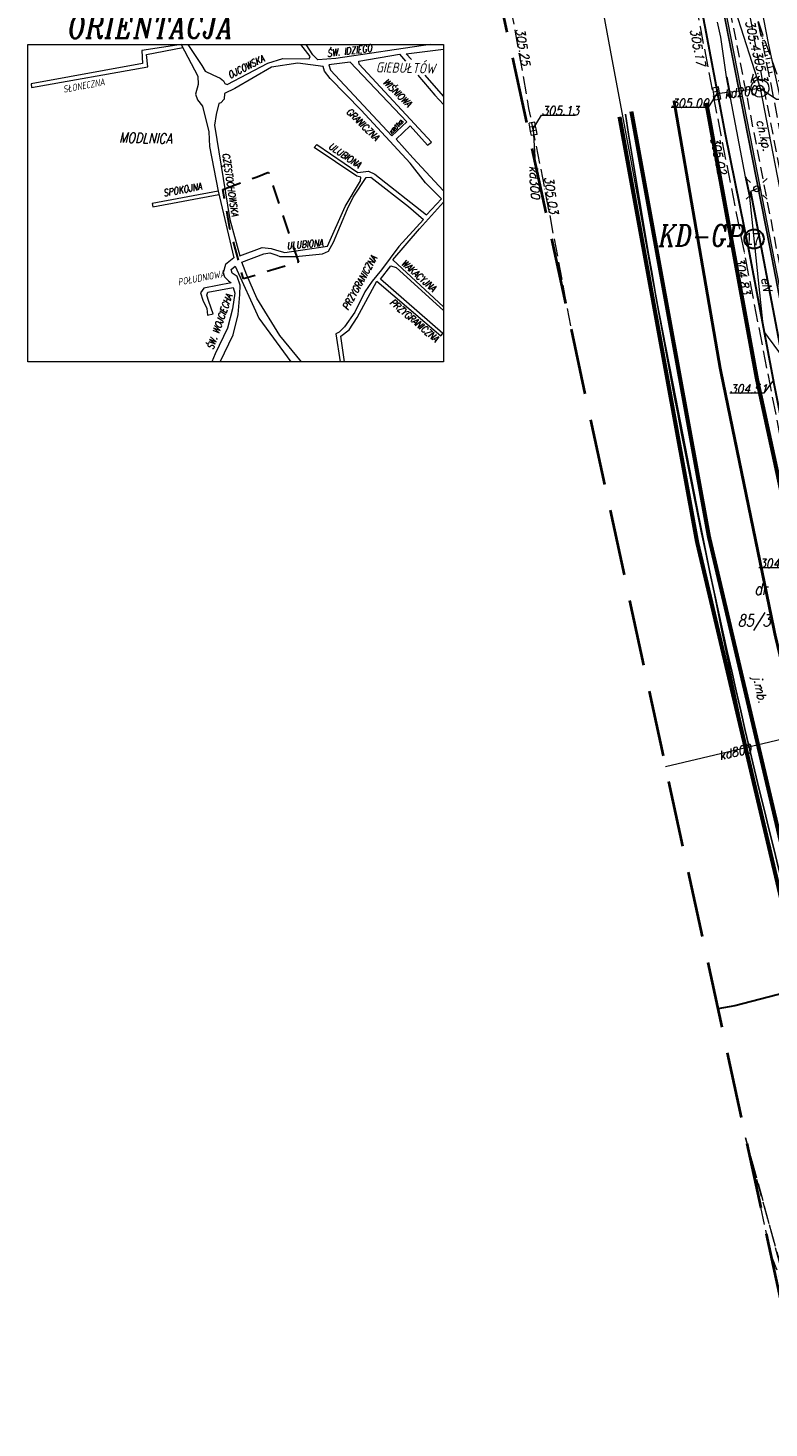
# Model space of a CAD drawing. Extents: x 779 to 3668, y -1329 to 9570.
# Tile 50 of 106: x 2103 to 2166, y -392 to -273. Entities that reach past the tile are written whole.
import ezdxf

# ---------------------------------------------------------------- set-up
doc = ezdxf.new("R2010")
doc.units = 0
for name, pattern in [('1.5_0.5', [2, 1.5, -0.5]), ('ACAD_ISO03W100', [30, 12, -18]), ('BUBZ01-500', [1.75, 1.25, -0.5]), ('CIĄGłA', [0]), ('DGN Style 2', [53.396408, 32.037845, -21.358563]), ('DGN Style 3', [7.83309, 5.595065, -2.238026]), ('mz1.0_0.5', [1.5, 1, -0.5])]:
    doc.linetypes.add(name, pattern=pattern)
for name, color, linetype, lineweight in [('210-oznaczenie konturu użytku gruntowego', 7, 'Continuous', 0), ('211-numer działki ewidencyjnej', 7, 'Continuous', 0), ('AGP1_HATCH', 7, 'Continuous', 5), ('AGP1_OPISY', 7, 'Continuous', 13), ('bariera drogowa ochronna (linia)', 7, 'Continuous', 0), ('BUBZ01', 7, 'Continuous', 0), ('BUBZ01_1', 7, 'Continuous', 0), ('chodnik (powierzchnia)', 7, 'Continuous', 0), ('chodnik (powierzchnia)-Atr17', 7, 'Continuous', 0), ('ekran akustyczny (linia)', 7, 'Continuous', 0), ('jezdnia (powierzchnia)', 7, 'Continuous', 0), ('jezdnia (powierzchnia)-Atr17', 7, 'Continuous', 0), ('kanał technologiczny (linia)', 7, 'Continuous', 0), ('komora podziemna - przewód kanalizacyjny (powierzchnia)-SK', 7, 'Continuous', 0), ('kratka ściekowa (punkt)-SK', 7, 'Continuous', 0), ('krawężnik (linia)', 7, 'Continuous', 0), ('latarnia (punkt)', 7, 'Continuous', 0), ('MPZP', 7, 'Continuous', 0), ('ORIENTACJA', 7, 'Continuous', 0), ('przewód elektroenergetyczny (linia)-SEPOD', 7, 'Continuous', 0), ('przewód elektroenergetyczny (linia)-SEPOD-Atr1', 7, 'Continuous', 0), ('przewód kanalizacyjny (linia)-SK', 7, 'Continuous', 0), ('przewód kanalizacyjny (linia)-SK-Atr1', 7, 'Continuous', 0), ('przewód telekomunikacyjny (linia)-STPOD', 7, 'Continuous', 0), ('punkt o określonej wysokości (sieć kanalizacyjna)-SK', 7, 'Continuous', 0), ('punkt o określonej wysokości (sieć kanalizacyjna)-SK-Atr2', 7, 'Continuous', 0), ('punkt wysokościowy sztuczny', 7, 'Continuous', 0), ('punkt wysokościowy sztuczny-Atr2', 7, 'Continuous', 0), ('RTPW01', 253, 'Continuous', 0), ('rura ochronna - przewód elektroenergetyczny (linia)-SE', 7, 'Continuous', 0), ('rura ochronna - przewód telekomunikacyjny (linia)-ST', 7, 'Continuous', 0), ('właz okrągły - siec kanalizacyjna (punkt)-SK', 7, 'Continuous', 0), ('właz okrągły - siec kanalizacyjna (punkt)-SK-Atr17', 7, 'Continuous', 0), ('Y_OZN_POZ', 251, 'Continuous', 5), ('Zakres', 7, 'Continuous', 0)]:
    doc.layers.add(name, color=color, linetype=linetype, lineweight=lineweight)
doc.styles.add('ARIAL', font='ARIALN.TTF')
doc.styles.get("Standard").update_dxf_attribs({"font": 'arial.ttf'})
doc.styles.add('Style-ITALIC_1250', font='ITALIC_1250.shx')
doc.linetypes.add('KTOK01-500', pattern='A,1.75,[13,dgnlstyle-rozp_2013.shx,S=0.002778,R=0,X=0,Y=0],1.75', length=3.5)

# ---------------------------------------------------------------- blocks, each defined once
blk = doc.blocks.new('US05')
at = {"color": 0, "linetype": 'Continuous', "lineweight": 13, "ltscale": 10}
for p, q in [((-5.25, -2.5), (-5.25, 2.5)), ((-5.25, 2.5), (-1.75, 2.5)), ((-1.75, -2.5), (-1.75, 2.5)), ((-1.75, 2.5), (1.75, 2.5)), ((1.75, -2.5), (1.75, 2.5)), ((1.75, 2.5), (5.25, 2.5)), ((5.25, -2.5), (5.25, 2.5)), ((-5.25, -2.5), (-1.75, -2.5)), ((-1.75, -2.5), (1.75, -2.5)), ((1.75, -2.5), (5.25, -2.5))]:
    blk.add_line(p, q, dxfattribs=at)
blk = doc.blocks.new('PW02')
at = {"linetype": 'Continuous', "lineweight": 13, "ltscale": 10}
h = blk.add_hatch(color=0, dxfattribs=at)
edge = h.paths.add_edge_path()
edge.add_arc((0, 0), 0.45, 0, 360)
blk = doc.blocks.new('US22')
at = {"color": 0, "linetype": 'Continuous', "lineweight": -2, "ltscale": 10}
blk.add_circle((0, 0), 2.5, dxfattribs=at)
blk = doc.blocks.new('PW01_1')
at = {"linetype": 'Continuous', "lineweight": 13, "ltscale": 10}
h = blk.add_hatch(color=0, dxfattribs=at)
edge = h.paths.add_edge_path()
edge.add_arc((0, 0), 0.45, 0, 360)
blk = doc.blocks.new('SM01')
at = {"color": 0, "linetype": 'Continuous', "lineweight": 13, "ltscale": 10}
for p, q in [((-5.3, 5.31), (-8.83, 8.84)), ((5.31, 5.31), (8.84, 8.84)), ((-5.3, -5.3), (-8.83, -8.83)), ((5.31, -5.3), (8.84, -8.83))]:
    blk.add_line(p, q, dxfattribs=at)
blk.add_circle((0, 0), 2.5, dxfattribs=at)
blk = doc.blocks.new('PZT MDCP podkład')
at = {"layer": 'bariera drogowa ochronna (linia)', "color": 8, "linetype": 'KTOK01-500', "lineweight": 13, "flags": 128}
blk.add_lwpolyline([(2084.65, 103.16), (2086.31, 94.15), (2088.06, 84.79), (2089.95, 74.55), (2091.89, 64.63), (2093.81, 54.74), (2095.77, 44.86), (2097.8, 35.21), (2099.93, 25.5), (2102.24, 15.95), (2104.9, 6.15), (2107.67, -3.74), (2109.8, -10.95), (2112.81, -19.84)], dxfattribs=at)
at = {"layer": 'BUBZ01', "color": 8, "linetype": 'BUBZ01-500', "lineweight": 13, "flags": 128}
for points in [[(2112.36, 30.15), (2112.36, 30.15), (2108.07, 49.24), (2104.12, 69.49), (2099.98, 91.11), (2098.84, 96.59)], [(2098.84, 96.59), (2100.71, 91.29), (2105.01, 69.52), (2108.91, 49.77), (2112.36, 30.15)]]:
    blk.add_lwpolyline(points, dxfattribs=at)
at = {"layer": 'BUBZ01_1', "color": 8, "linetype": 'Continuous', "lineweight": 13}
for p, q in [((2099.12, 95.81), (2099.01, 95.79)), ((2099.09, 95.73), (2099.03, 95.72)), ((2099.19, 95.6), (2099.06, 95.57)), ((2099.17, 95.44), (2099.09, 95.42)), ((2099.29, 95.31), (2099.12, 95.28)), ((2099.25, 95.15), (2099.15, 95.13)), ((2099.42, 94.96), (2099.19, 94.91)), ((2099.37, 94.72), (2099.24, 94.69)), ((2099.57, 94.53), (2099.28, 94.47)), ((2099.49, 94.29), (2099.33, 94.25)), ((2099.75, 94.03), (2099.39, 93.96)), ((2099.65, 93.71), (2099.45, 93.67)), ((2099.95, 93.46), (2099.51, 93.37)), ((2099.83, 93.06), (2099.59, 93.01)), ((2100.2, 92.75), (2099.66, 92.64)), ((2100.05, 92.27), (2099.76, 92.2))]:
    blk.add_line(p, q, dxfattribs=at)
at = {"layer": 'chodnik (powierzchnia)', "color": 8, "linetype": 'mz1.0_0.5', "lineweight": 13, "flags": 128}
blk.add_lwpolyline([(2094.29, 107.74), (2095.5, 102.27), (2096.14, 99.12), (2097.05, 94.52), (2101.07, 73.85), (2102.58, 66.01), (2104.17, 58.04), (2105.67, 50.43), (2108.21, 38.13), (2109.86, 30.56), (2110.97, 25.36), (2112.9, 16.95), (2113.38, 16.63), (2113.87, 16.35), (2114.39, 16.1), (2114.92, 15.9), (2115.47, 15.73), (2116.02, 15.6), (2116.59, 15.51), (2117.16, 15.47), (2117.73, 15.46), (2118.3, 15.5), (2118.87, 15.58), (2119.43, 15.7), (2119.97, 15.86), (2120.51, 16.06), (2119.9, 17.84), (2118.72, 17.43), (2117.19, 17.3), (2115.2, 17.9), (2114.05, 18.86), (2112.55, 25.7), (2111.36, 31.14), (2109.74, 38.6), (2107.23, 50.46), (2105.69, 58.48), (2104.13, 66.31), (2102.57, 74.36), (2098.64, 94.62), (2097.55, 100.08), (2097.02, 102.53), (2095.82, 107.96), (2094.29, 107.74)], close=True, dxfattribs=at)
at = {"layer": 'ekran akustyczny (linia)', "color": 8, "linetype": 'Continuous', "lineweight": 13, "flags": 128}
blk.add_lwpolyline([(2108.94, 32.61), (2105.53, 48.13), (2103.72, 57.47), (2101.99, 66.33), (2099.86, 77.33), (2097.98, 86.92), (2096.1, 96.55), (2095.02, 102.07)], dxfattribs=at)
at = {"layer": 'jezdnia (powierzchnia)', "color": 8, "linetype": '1.5_0.5', "lineweight": 13, "flags": 128}
for points in [[(2121.58, -17.44), (2121.58, -17.44), (2119.17, -10.31), (2116.97, -3.18), (2116.15, -0.54), (2113.33, 8.39), (2110.94, 17.48), (2110.25, 19.94), (2110.08, 20.32), (2109.99, 20.55), (2109.9, 20.78), (2109.82, 21.01), (2109.75, 21.25), (2109.69, 21.49), (2109.27, 21.39), (2107.94, 26.81), (2105.75, 36.81), (2103.47, 47.5), (2101.78, 56.15), (2099.89, 65.72), (2097.7, 76.95), (2095.72, 86.94), (2093.97, 96.1), (2092.74, 102.47), (2092.31, 104.77), (2077.11, 102.06), (2077.8, 98.16), (2078.26, 95.84), (2079.42, 89.21), (2080.78, 82.38), (2082.5, 73.29), (2083.12, 69.99)], [(2097.79, 2.06), (2097.79, 2.06), (2101.62, -11.97), (2102.94, -15.89), (2104.97, -21.98), (2104.97, -21.98)]]:
    blk.add_lwpolyline(points, dxfattribs=at)
blk.add_lwpolyline([(2097.79, 2.06), (2099.94, -7.9), (2099.94, -7.9), (2100.36, -8.91), (2101.62, -11.97), (2097.79, 2.06)], close=True, dxfattribs=at)
at = {"layer": 'kanał technologiczny (linia)', "color": 8, "linetype": 'Continuous', "lineweight": 13, "flags": 128}
blk.add_lwpolyline([(2076.83, 99.12), (2097.47, 102), (2098.5, 100.98), (2099.74, 94.6), (2102.88, 80.01), (2107.15, 57.58), (2110.28, 41.52), (2112.47, 30.97), (2113.94, 24.14), (2116.45, 18.58), (2123.11, -1.55), (2123.73, -2.87), (2127.7, -15.77)], dxfattribs=at)
at = {"layer": 'komora podziemna - przewód kanalizacyjny (powierzchnia)-SK', "color": 8, "linetype": 'Continuous', "lineweight": 13, "flags": 128}
blk.add_lwpolyline([(2098.94, 90.17), (2098.79, 90.2), (2098.64, 90.27), (2098.52, 90.36), (2098.41, 90.47), (2098.33, 90.61), (2098.28, 90.75), (2098.26, 90.91), (2098.27, 91.07), (2098.32, 91.22), (2098.4, 91.35), (2098.5, 91.47), (2098.63, 91.56), (2098.77, 91.63), (2098.92, 91.66), (2099.08, 91.67), (2099.23, 91.64), (2099.38, 91.57), (2099.5, 91.48), (2099.61, 91.37), (2099.69, 91.23), (2099.74, 91.09), (2099.76, 90.93), (2099.75, 90.77), (2099.7, 90.62), (2099.62, 90.49), (2099.52, 90.37), (2099.39, 90.28), (2099.25, 90.21), (2099.1, 90.18), (2098.94, 90.17)], close=True, dxfattribs=at)
at = {"layer": 'krawężnik (linia)', "color": 8, "linetype": 'Continuous', "lineweight": 30, "flags": 128}
blk.add_lwpolyline([(2093.1, 102.56), (2094.33, 96.15), (2096.06, 87.03), (2098.08, 77.02), (2100.22, 65.78), (2102.1, 56.3), (2103.82, 47.52), (2106.08, 36.89), (2108.26, 26.92), (2109.35, 22.16)], dxfattribs=at)
at = {"layer": 'przewód elektroenergetyczny (linia)-SEPOD', "color": 8, "linetype": 'Continuous', "lineweight": 13, "flags": 128}
for points in [[(2101.49, 67.45), (2099.32, 70.35), (2098.14, 81.69), (2097.79, 83.41), (2096.51, 90.09), (2096.17, 91.89), (2095.68, 95.24), (2095.4, 96.51)], [(2098.73, 82.4), (2098.2, 82.18), (2100.78, 68.68), (2104.11, 53.02), (2105.38, 45.34), (2105.88, 45.26), (2105.5, 44.7), (2108.3, 32.38), (2110.43, 23.16), (2111.77, 20.33), (2113.63, 18.35), (2115.16, 18.37)]]:
    blk.add_lwpolyline(points, dxfattribs=at)
at = {"layer": 'przewód kanalizacyjny (linia)-SK', "color": 8, "linetype": 'Continuous', "lineweight": 13, "flags": 128}
for points in [[(2096.91, 97.52), (2099.01, 90.92), (2103.72, 66.76), (2106.7, 52.09), (2109.74, 37.91)], [(2095.35, 90.46), (2099.01, 90.92)], [(2079.8, 87.48), (2079.97, 84.59)], [(2109.74, 37.91), (2091.01, 33.46)]]:
    blk.add_lwpolyline(points, dxfattribs=at)
at = {"layer": 'przewód telekomunikacyjny (linia)-STPOD', "color": 8, "linetype": 'Continuous', "lineweight": 13, "flags": 128}
blk.add_lwpolyline([(2095.43, 12.99), (2096.89, 13.25), (2104.59, 15.24), (2108.86, 16.28), (2119.73, 19.57)], dxfattribs=at)
at = {"layer": 'punkt o określonej wysokości (sieć kanalizacyjna)-SK-Atr2', "color": 8, "lineweight": 13, "flags": 128}
for points in [[(2095.35, 90.46), (2094.62, 89.27), (2091.49, 89.27)], [(2099.01, 90.92), (2100.4, 89.99), (2103.54, 89.99)], [(2079.8, 87.48), (2080.51, 88.64), (2083.35, 88.64)], [(2100.13, 66.18), (2099.33, 65.1), (2096.45, 65.1)], [(2103.03, 51.29), (2102.1, 50.33), (2098.92, 50.33)]]:
    blk.add_lwpolyline(points, dxfattribs=at)
at = {"layer": 'rura ochronna - przewód elektroenergetyczny (linia)-SE', "color": 8, "linetype": 'Continuous', "lineweight": 30, "flags": 128}
for points in [[(2096.17, 91.89), (2096.51, 90.09)], [(2097.79, 83.41), (2098.14, 81.69)], [(2098.2, 82.18), (2100.78, 68.68), (2104.11, 53.02), (2105.38, 45.34)]]:
    blk.add_lwpolyline(points, dxfattribs=at)
at = {"layer": 'rura ochronna - przewód telekomunikacyjny (linia)-ST', "color": 8, "linetype": 'Continuous', "lineweight": 30, "flags": 128}
blk.add_lwpolyline([(2119.73, 19.57), (2108.86, 16.28), (2104.59, 15.24), (2096.89, 13.25), (2095.43, 12.99)], dxfattribs=at)
at = {"layer": 'Zakres', "color": 8, "linetype": 'DGN Style 3', "lineweight": 40, "flags": 128}
blk.add_lwpolyline([(2174.7, 172.59), (2130.25, 158.48), (2070.28, 140.14), (2076.28, 101.68), (2103.09, -22.49), (2224.44, 10.67), (2208.44, 67.16), (2203.28, 85.81), (2188.23, 134.81), (2174.7, 172.59)], close=True, dxfattribs=at)
at = {"layer": 'kratka ściekowa (punkt)-SK', "color": 8, "linetype": 'Continuous', "lineweight": 13}
for p, xscale, yscale, zscale, rotation in [((2095.35, 90.46), 0.1000000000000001, 0.1000000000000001, 0.1000000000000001, 101.093), ((2079.8, 87.48), 0.1, 0.1, 0.1, 100.582)]:
    blk.add_blockref('US05', p, dxfattribs=dict(at, xscale=xscale, yscale=yscale, zscale=zscale, rotation=rotation))
at = {"layer": 'latarnia (punkt)', "color": 8, "linetype": 'Continuous', "lineweight": 13, "xscale": 0.1, "yscale": 0.1, "zscale": 0.1}
blk.add_blockref('SM01', (2098.73, 82.4), dxfattribs=at)
at = {"layer": 'punkt o określonej wysokości (sieć kanalizacyjna)-SK', "color": 8, "linetype": 'Continuous', "lineweight": 13, "xscale": 0.1, "yscale": 0.1, "zscale": 0.1}
for p in [(2095.35, 90.46), (2099.01, 90.92), (2079.8, 87.48)]:
    blk.add_blockref('PW01_1', p, dxfattribs=at)
at = {"layer": 'punkt wysokościowy sztuczny', "color": 8, "linetype": 'Continuous', "lineweight": 13, "xscale": 0.1, "yscale": 0.1, "zscale": 0.1}
for p in [(2078.26, 95.84), (2095.72, 86.94), (2080.78, 82.38), (2097.7, 76.95)]:
    blk.add_blockref('PW02', p, dxfattribs=at)
at = {"layer": 'właz okrągły - siec kanalizacyjna (punkt)-SK', "color": 8, "linetype": 'Continuous', "lineweight": 13, "xscale": 0.1, "yscale": 0.1, "zscale": 0.1}
blk.add_blockref('US22', (2099.01, 90.92), dxfattribs=at)
at = {"layer": '210-oznaczenie konturu użytku gruntowego', "color": 8, "linetype": 'Continuous', "lineweight": 13, "insert": (2098.53, 48.03), "char_height": 1, "attachment_point": 7, "line_spacing_factor": 0.6}
blk.add_mtext('\\FITALIC_1250;\\H1x;\\W0.79;dr', dxfattribs=at)
at = {"layer": '211-numer działki ewidencyjnej', "color": 8, "linetype": 'Continuous', "lineweight": 13, "insert": (2097.12, 46.36), "char_height": 1, "attachment_point": 1, "line_spacing_factor": 0.6}
blk.add_mtext('\\FITALIC_1250;\\H1x;\\W0.79;85/3', dxfattribs=at)
at = {"layer": 'chodnik (powierzchnia)-Atr17', "color": 8, "lineweight": 13, "insert": (2098.44, 88.09), "char_height": 0.75, "attachment_point": 7, "rotation": 283.018, "line_spacing_factor": 0.6}
blk.add_mtext('\\FITALIC_1250;\\H1x;\\W0.9;ch.kp.', dxfattribs=at)
at = {"layer": 'jezdnia (powierzchnia)-Atr17', "color": 8, "lineweight": 13, "insert": (2098.18, 41), "char_height": 0.75, "attachment_point": 7, "rotation": 282.04, "line_spacing_factor": 0.6}
blk.add_mtext('\\FITALIC_1250;\\H1x;\\W0.9;j.mb.', dxfattribs=at)
at = {"layer": 'MPZP', "color": 8, "linetype": 'Continuous', "lineweight": 13, "style": 'Style-ITALIC_1250', "width": 0.8}
blk.add_text('KD-GP', height=1.8, dxfattribs=at).set_placement((2090.43, 77.54))
at = {"layer": 'przewód elektroenergetyczny (linia)-SEPOD-Atr1', "color": 8, "lineweight": 13, "insert": (2099.46, 74.89), "char_height": 0.75, "attachment_point": 4, "rotation": 280.82, "line_spacing_factor": 0.6}
blk.add_mtext('\\FITALIC_1250;\\H1x;\\W0.9;eN', dxfattribs=at)
at = {"layer": 'przewód kanalizacyjny (linia)-SK-Atr1', "color": 8, "lineweight": 13, "char_height": 0.75, "attachment_point": 4, "line_spacing_factor": 0.6}
for s, insert, rotation in [('\\FITALIC_1250;\\H1x;\\W0.9;kd200', (2095.97, 90.41), 7.164), ('\\FITALIC_1250;\\H1x;\\W0.9;kd300', (2079.85, 84.34), 273.366), ('\\FITALIC_1250;\\H1x;\\W0.9;kd800', (2095.56, 34.4), 13.361)]:
    blk.add_mtext(s, dxfattribs=dict(at, insert=insert, rotation=rotation))
at = {"layer": 'punkt o określonej wysokości (sieć kanalizacyjna)-SK-Atr2', "color": 8, "lineweight": 13, "char_height": 0.75, "attachment_point": 7, "line_spacing_factor": 0.6}
for s, insert in [('\\FITALIC_1250;\\H1x;\\W0.9;305.13', (2080.51, 88.64)), ('\\FITALIC_1250;\\H1x;\\W0.9;305.00', (2091.49, 89.27)), ('\\FITALIC_1250;\\H1x;\\W0.9;304.51', (2096.45, 65.1)), ('\\FITALIC_1250;\\H1x;\\W0.9;304.23', (2098.92, 50.33))]:
    blk.add_mtext(s, dxfattribs=dict(at, insert=insert))
at = {"layer": 'punkt wysokościowy sztuczny-Atr2', "color": 8, "lineweight": 13, "char_height": 0.75, "attachment_point": 1, "line_spacing_factor": 0.6}
for s, insert, rotation in [('\\FITALIC_1250;\\H1x;\\W0.9;305.25', (2079.05, 96.04), 279.344), ('\\FITALIC_1250;\\H1x;\\W0.9;305.17', (2093.83, 96), 280.525), ('\\FITALIC_1250;\\H1x;\\W0.9;305.02', (2095.55, 86.85), 281.31), ('\\FITALIC_1250;\\H1x;\\W0.9;305.03', (2081.48, 83.49), 278.289), ('\\FITALIC_1250;\\H1x;\\W0.9;304.83', (2097.59, 76.69), 281.103)]:
    blk.add_mtext(s, dxfattribs=dict(at, insert=insert, rotation=rotation))
at = {"layer": 'RTPW01', "color": 8, "linetype": 'Continuous', "lineweight": 13, "style": 'Style-ITALIC_1250', "width": 0.9}
for s, p in [('305.4', (2097.76, 96.57)), ('305.3', (2098.39, 94))]:
    blk.add_text(s, height=0.75, rotation=282.233, dxfattribs=at).set_placement(p)
at = {"layer": 'właz okrągły - siec kanalizacyjna (punkt)-SK-Atr17', "color": 8, "lineweight": 13, "insert": (2098.12, 91.36), "char_height": 0.75, "attachment_point": 7, "line_spacing_factor": 0.6}
blk.add_mtext('\\FITALIC_1250;\\H1x;\\W0.9;k', dxfattribs=at)

msp = doc.modelspace()

# ---------------------------------------------------------------- hatches: boundary and pattern name
at = {"layer": 'AGP1_HATCH', "true_color": 0xf8991e, "transparency": 33554579}
h = msp.add_hatch(color=30, dxfattribs=at)
h.dxf.hatch_style = 1
h.paths.add_polyline_path([(2160.975, -267.08), (2162.055, -272.6), (2163.935, -282.23), (2165.815, -291.82), (2167.945, -302.82), (2169.675, -311.68), (2171.485, -321.013), (2174.896, -336.536), (2175.091, -336.493), (2171.681, -320.972), (2169.871, -311.642), (2168.141, -302.782), (2166.011, -291.782), (2164.131, -282.192), (2162.251, -272.562), (2161.171, -267.042)])

# ---------------------------------------------------------------- linework, layer by layer
at = {"color": 18, "linetype": 'CIĄGłA', "lineweight": 5, "true_color": 0x000000}
msp.add_lwpolyline([(2160.975, -267.08), (2162.055, -272.6), (2163.935, -282.23), (2165.815, -291.82), (2167.945, -302.82), (2169.675, -311.68), (2171.485, -321.013), (2174.896, -336.536), (2175.091, -336.493), (2171.681, -320.972), (2169.871, -311.642), (2168.141, -302.782), (2166.011, -291.782), (2164.131, -282.192), (2162.251, -272.562), (2161.171, -267.042)], close=True, dxfattribs=at)
msp.add_lwpolyline([(2178.734, -387.12, -0.0383628), (2153.58, -280.437, 2.3439786)], format="xyb")
at = {"layer": 'AGP1_OPISY', "linetype": 'Continuous', "lineweight": 30}
msp.add_circle((2164.463, -290.995), 0.817, dxfattribs=at)
at = {"layer": 'ORIENTACJA', "color": 7, "linetype": 'Continuous', "lineweight": 13, "flags": 128}
for points in [[(2103, -274.536), (2138.183, -274.536), (2138.183, -301.381), (2103, -301.381), (2103, -274.536)], [(2127.991, -276.387), (2125.852, -276.114), (2123.604, -276.45), (2120.505, -278.256), (2119.645, -278.686), (2119.597, -279.164), (2119.326, -279.467), (2119.151, -279.531), (2118.928, -280.455), (2118.8, -281.363), (2120.081, -289.349), (2120.926, -292.406), (2122.837, -291.721), (2123.586, -291.801), (2124.032, -291.928), (2124.732, -292.135), (2128.348, -291.609), (2129.861, -288.247), (2131.152, -286.074), (2131.18, -285.755), (2130.834, -285.674), (2127.212, -283.242), (2127.439, -283.006), (2130.925, -285.373), (2131.826, -285.255), (2132.372, -285.519), (2136.737, -288.954), (2138.009, -287.585), (2136.644, -286.228), (2135.342, -284.589), (2131.215, -280.103), (2128.58, -277.401), (2128.097, -276.79), (2127.991, -276.387)], [(2130.28, -276.028), (2128.469, -276.265), (2128.596, -276.693), (2133.811, -282.275), (2135.067, -281.091), (2130.28, -276.028)]]:
    msp.add_lwpolyline(points, close=True, dxfattribs=at)
for points in [[(2115.964, -274.536), (2112.633, -275.046), (2112.697, -276.129), (2103.264, -277.86), (2103.296, -278.179), (2113.155, -276.41), (2113.043, -275.374), (2116.1, -274.795)], [(2115.964, -274.536), (2117.365, -277.203), (2117.413, -277.904), (2117.174, -278.733), (2117.349, -279.227), (2117.763, -279.753), (2118.314, -281.93), (2118.378, -283.173), (2119.085, -286.955), (2120.417, -292.575), (2119.722, -293.141), (2119.534, -293.858), (2119.645, -294.193), (2119.98, -294.543), (2120.203, -294.702), (2117.898, -295.15), (2117.611, -295.548), (2117.803, -296.185), (2118.153, -296.871), (2118.201, -297.444), (2118.676, -297.329), (2118.321, -296.282), (2118.13, -295.736), (2118.13, -295.736), (2118.219, -295.497), (2120.355, -295.097), (2120.514, -295.575), (2120.323, -296.913), (2119.893, -298.555), (2118.858, -300.706), (2118.555, -301.381)], [(2116.522, -274.536), (2117.717, -276.309), (2117.987, -276.787), (2118.64, -277.106), (2119.271, -277.384), (2119.553, -277.602), (2119.662, -277.83), (2119.871, -277.93), (2123.293, -276.112), (2124.583, -275.73), (2126.816, -275.741), (2126.889, -275.54), (2126.1, -274.536)], [(2137.033, -274.536), (2129.069, -275.724), (2127.54, -275.836), (2127.122, -275.394), (2126.549, -274.536)], [(2135.459, -275.808), (2135.018, -275.308), (2138.183, -274.912)], [(2138.183, -286.93), (2135.58, -284.122), (2134.162, -282.545), (2135.349, -281.418), (2136.814, -283.039), (2137.151, -282.793), (2131.038, -276.191), (2131.006, -275.952), (2134.462, -275.363), (2134.968, -275.951)], [(2135.994, -277.13), (2137.429, -278.815), (2138.183, -279.607)], [(2138.183, -278.897), (2136.631, -277.13)], [(2126.147, -301.381), (2124.327, -299.151), (2122.374, -296.015), (2121.539, -294.061), (2121.102, -292.95), (2122.955, -292.257), (2123.465, -292.162), (2124.07, -292.369), (2124.325, -292.464), (2125.679, -292.464), (2127.924, -292.257), (2128.45, -292.034), (2128.873, -291.261), (2130.044, -288.447), (2130.535, -287.464), (2131.625, -285.781), (2132.023, -285.765), (2135.224, -288.251), (2136.467, -289.35), (2134.401, -291.642), (2132.92, -293.602), (2132.139, -294.574), (2131.517, -295.453), (2130.682, -297.181), (2129.783, -298.442), (2129.337, -298.888), (2129.05, -299.032), (2129.426, -301.381)], [(2119.085, -286.955), (2113.514, -287.977), (2113.578, -288.278), (2119.152, -287.236)], [(2138.183, -296.729), (2133.885, -292.745), (2136.152, -290.123), (2138.183, -287.882)], [(2119.256, -301.381), (2120.355, -299.112), (2120.801, -297.375), (2120.929, -295.702), (2120.96, -294.889), (2120.706, -294.156), (2120.291, -293.886), (2120.212, -293.583), (2120.53, -293.296), (2120.53, -293.296), (2122.553, -297.71), (2125.247, -301.381)], [(2129.785, -301.381), (2129.478, -299.207), (2130.178, -298.678), (2130.861, -297.64), (2132.541, -294.57), (2137.948, -299.204), (2138.107, -298.985), (2132.854, -294.389), (2133.727, -293.278), (2134.173, -293.415), (2138.183, -297.046)]]:
    msp.add_lwpolyline(points, dxfattribs=at)
at = {"layer": 'ORIENTACJA', "color": 5, "linetype": 'DGN Style 2', "lineweight": 30, "ltscale": 0.05, "true_color": 0x0000ff, "flags": 128}
msp.add_lwpolyline([(2119.487, -286.812), (2122.413, -285.725), (2123.361, -285.334), (2125.898, -292.947), (2121.231, -294.374), (2120.084, -290.103), (2119.487, -286.812)], close=True, dxfattribs=at)
at = {"layer": 'Y_OZN_POZ', "linetype": 'ACAD_ISO03W100', "ltscale": 0.1, "const_width": 0.25}
msp.add_lwpolyline([(2171.623, -346.943, -0.0241503), (2157.683, -279.272)], format="xyb", dxfattribs=at)
at = {"layer": 'Y_OZN_POZ', "const_width": 0.35}
for points in [[(2175.526, -349.021, -0.0244919), (2160.425, -279.467)], [(2178.219, -387.29, -0.0383628), (2153.075, -280.652, -0.0383628)], [(2179.243, -386.928, -0.0383628), (2154.079, -280.2, -0.0383628)]]:
    msp.add_lwpolyline(points, format="xyb", dxfattribs=at)

# ---------------------------------------------------------------- block references
at = {"layer": 'kanał technologiczny (linia)', "color": 18, "linetype": 'CIĄGłA', "lineweight": 5, "true_color": 0x000000}
msp.add_blockref('PZT MDCP podkład', (65.959, -369.147), dxfattribs=at)

# ---------------------------------------------------------------- texts
at = {"layer": 'AGP1_OPISY', "linetype": 'Continuous', "lineweight": 30, "insert": (2163.726, -290.451), "char_height": 1.0368, "width": 0.84164, "attachment_point": 1, "rotation": 358.06064, "style": 'ARIAL'}
msp.add_mtext('17', dxfattribs=at)
at = {"layer": 'ORIENTACJA', "color": 7, "linetype": 'DGN Style 3', "lineweight": 13, "style": 'Style-ITALIC_1250', "width": 0.8}
for s, height, rotation, p in [('ORIENTACJA', 1.9716, 0.00883, (2106.401, -274.009)), ('ŚW. IDZIEGO', 0.59285, 7.11924, (2128.348, -275.591)), ('OJCOWSKA', 0.5928, 27.02316, (2120.106, -277.439)), ('GIEBUŁTÓW', 0.8506, 358.65725, (2132.446, -276.878)), ('SŁONECZNA', 0.5928, 10.56833, (2106.02, -278.627)), ('WIŚNIOWA', 0.5928, 315.45169, (2133.007, -277.799)), ('GRANICZNA', 0.5928, 315.45169, (2129.885, -280.281)), ('MODLNICA', 0.8506, 358.65725, (2110.719, -282.821)), ('KRÓTKA', 0.3207, 46.47976, (2133.807, -282.143)), ('ULUBIONA', 0.5928, 325.21843, (2128.385, -283.274)), ('CZĘSTOCHOWSKA', 0.59285, 278.36723, (2119.46, -283.769)), ('SPOKOJNA', 0.5928, 10.56833, (2114.508, -287.411)), ('ULUBIONA', 0.5928, 4.87142, (2124.913, -291.861)), ('PRZYGRANICZNA', 0.59285, 60.99978, (2130.1, -297.053)), ('WAKACYJNA', 0.5928, 318.5333, (2134.531, -293.131)), ('POŁUDNIOWA', 0.5928, 10.56833, (2115.734, -294.941)), ('ŚW. WOJCIECHA', 0.59285, 70.38246, (2118.672, -300.398)), ('PRZYGRANICZNA', 0.59285, 319.51093, (2133.559, -296.448))]:
    msp.add_text(s, height=height, rotation=rotation, dxfattribs=at).set_placement(p)

doc.saveas('drawing.dxf')
